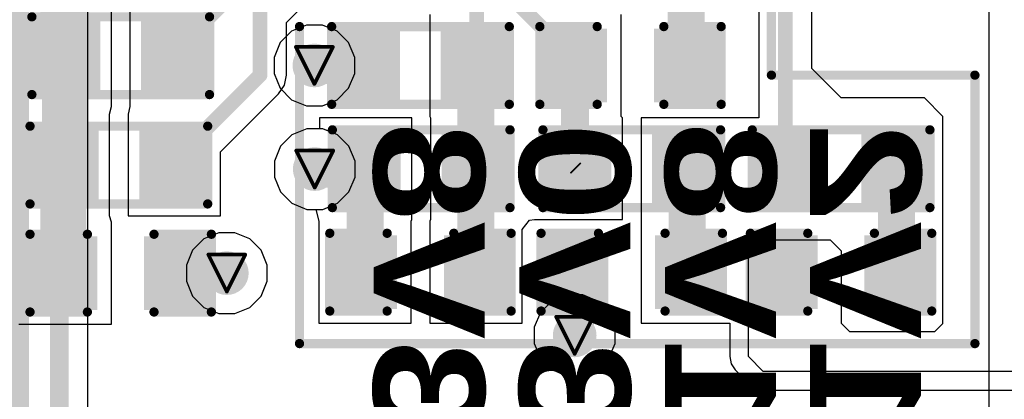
# Model space of a CAD drawing. Header units: inches. Extents: x 0 to 12.2, y 0 to 7.
# Tile 102 of 154: x 0.929 to 1.461, y 3.345 to 3.55. Entities that reach past the tile are written whole.
import ezdxf

# ---------------------------------------------------------------- set-up
doc = ezdxf.new("R2010")
doc.units = ezdxf.units.IN
doc.header["$MEASUREMENT"] = 0
for name, color, linetype in [('Bottom Layer', 5, 'Continuous'), ('Bottom Overlay', 54, 'Continuous'), ('Drill Drawing', 1, 'Continuous'), ('Layer 1', 16, 'Continuous'), ('Layer 2', 76, 'Continuous'), ('Top Layer', 1, 'Continuous'), ('Top Overlay', 2, 'Continuous'), ('Top Paste', 8, 'Continuous'), ('Top Solder', 216, 'Continuous'), ('Via Holes', 16, 'Continuous')]:
    doc.layers.add(name, color=color, linetype=linetype)
doc.styles.add('Arial Black_Bold', font='txt', dxfattribs={"height": 0.2})

# ---------------------------------------------------------------- blocks, each defined once
blk = doc.blocks.new('C___0603_4')
at = {"layer": 'Top Layer'}
for points in [[(-0.015, 0.0175), (-0.015, -0.0175), (-0.045, -0.0175), (-0.045, 0.0175)], [(0.045, 0.0175), (0.045, -0.0175), (0.015, -0.0175), (0.015, 0.0175)]]:
    blk.add_hatch(color=1, dxfattribs=at).paths.add_polyline_path(points)
at = {"layer": 'Top Paste'}
for points in [[(-0.015, 0.0175), (-0.015, -0.0175), (-0.045, -0.0175), (-0.045, 0.0175)], [(0.045, 0.0175), (0.045, -0.0175), (0.015, -0.0175), (0.015, 0.0175)]]:
    blk.add_hatch(color=8, dxfattribs=at).paths.add_polyline_path(points)
at = {"layer": 'Top Solder'}
for points in [[(-0.0126378, 0.0198622), (-0.0126378, -0.0198622), (-0.0473622, -0.0198622), (-0.0473622, 0.0198622)], [(0.0473622, 0.0198622), (0.0473622, -0.0198622), (0.0126378, -0.0198622), (0.0126378, 0.0198622)]]:
    blk.add_hatch(color=216, dxfattribs=at).paths.add_polyline_path(points)
at = {"layer": 'Top Overlay', "const_width": 0.005}
for points in [[(-0.018, 0.021), (-0.049, 0.021)], [(-0.049, 0.021), (-0.049, -0.021)], [(0.049, 0.021), (0.018, 0.021)], [(0.049, 0.021), (0.049, -0.021)], [(-0.018, -0.021), (-0.049, -0.021)], [(0.049, -0.021), (0.018, -0.021)]]:
    blk.add_lwpolyline(points, dxfattribs=at)
at = {"layer": 'Top Overlay', "const_width": 0.0025}
for points in [[(-0.05025, 0.021, 1), (-0.04775, 0.021, 1)], [(-0.05025, 0.021, 1), (-0.04775, 0.021, 1)], [(-0.01925, 0.021, 1), (-0.01675, 0.021, 1)], [(0.01675, 0.021, 1), (0.01925, 0.021, 1)], [(0.04775, 0.021, 1), (0.05025, 0.021, 1)], [(0.04775, 0.021, 1), (0.05025, 0.021, 1)], [(-0.05025, -0.021, 1), (-0.04775, -0.021, 1)], [(-0.05025, -0.021, 1), (-0.04775, -0.021, 1)], [(-0.01925, -0.021, 1), (-0.01675, -0.021, 1)], [(0.01675, -0.021, 1), (0.01925, -0.021, 1)], [(0.04775, -0.021, 1), (0.05025, -0.021, 1)], [(0.04775, -0.021, 1), (0.05025, -0.021, 1)]]:
    blk.add_lwpolyline(points, format="xyb", close=True, dxfattribs=at)
blk = doc.blocks.new('R___0603_108')
at = {"layer": 'Top Layer'}
for points in [[(-0.015, 0.0175), (-0.015, -0.0175), (-0.045, -0.0175), (-0.045, 0.0175)], [(0.045, 0.0175), (0.045, -0.0175), (0.015, -0.0175), (0.015, 0.0175)]]:
    blk.add_hatch(color=1, dxfattribs=at).paths.add_polyline_path(points)
at = {"layer": 'Top Paste'}
for points in [[(-0.015, 0.0175), (-0.015, -0.0175), (-0.045, -0.0175), (-0.045, 0.0175)], [(0.045, 0.0175), (0.045, -0.0175), (0.015, -0.0175), (0.015, 0.0175)]]:
    blk.add_hatch(color=8, dxfattribs=at).paths.add_polyline_path(points)
at = {"layer": 'Top Solder'}
for points in [[(-0.011, 0.0215), (-0.011, -0.0215), (-0.049, -0.0215), (-0.049, 0.0215)], [(0.049, 0.0215), (0.049, -0.0215), (0.011, -0.0215), (0.011, 0.0215)]]:
    blk.add_hatch(color=216, dxfattribs=at).paths.add_polyline_path(points)
at = {"layer": 'Top Overlay', "const_width": 0.005}
for points in [[(-0.048, 0.021), (0.048, 0.021)], [(-0.048, -0.021), (-0.048, 0.021)], [(0.048, -0.021), (0.048, 0.021)], [(-0.048, -0.021), (0.048, -0.021)]]:
    blk.add_lwpolyline(points, dxfattribs=at)
at = {"layer": 'Top Overlay', "const_width": 0.0025}
for points in [[(-0.04925, 0.021, 1), (-0.04675, 0.021, 1)], [(-0.04925, 0.021, 1), (-0.04675, 0.021, 1)], [(0.04675, 0.021, 1), (0.04925, 0.021, 1)], [(0.04675, 0.021, 1), (0.04925, 0.021, 1)], [(-0.04925, -0.021, 1), (-0.04675, -0.021, 1)], [(-0.04925, -0.021, 1), (-0.04675, -0.021, 1)], [(0.04675, -0.021, 1), (0.04925, -0.021, 1)], [(0.04675, -0.021, 1), (0.04925, -0.021, 1)]]:
    blk.add_lwpolyline(points, format="xyb", close=True, dxfattribs=at)
blk = doc.blocks.new('R___0603_109')
at = {"layer": 'Top Layer'}
for points in [[(-0.015, 0.0175), (-0.015, -0.0175), (-0.045, -0.0175), (-0.045, 0.0175)], [(0.045, 0.0175), (0.045, -0.0175), (0.015, -0.0175), (0.015, 0.0175)]]:
    blk.add_hatch(color=1, dxfattribs=at).paths.add_polyline_path(points)
at = {"layer": 'Top Paste'}
for points in [[(-0.015, 0.0175), (-0.015, -0.0175), (-0.045, -0.0175), (-0.045, 0.0175)], [(0.045, 0.0175), (0.045, -0.0175), (0.015, -0.0175), (0.015, 0.0175)]]:
    blk.add_hatch(color=8, dxfattribs=at).paths.add_polyline_path(points)
at = {"layer": 'Top Solder'}
for points in [[(-0.011, 0.0215), (-0.011, -0.0215), (-0.049, -0.0215), (-0.049, 0.0215)], [(0.049, 0.0215), (0.049, -0.0215), (0.011, -0.0215), (0.011, 0.0215)]]:
    blk.add_hatch(color=216, dxfattribs=at).paths.add_polyline_path(points)
at = {"layer": 'Top Overlay', "const_width": 0.005}
for points in [[(-0.048, 0.021), (0.048, 0.021)], [(-0.048, -0.021), (-0.048, 0.021)], [(0.048, -0.021), (0.048, 0.021)], [(-0.048, -0.021), (0.048, -0.021)]]:
    blk.add_lwpolyline(points, dxfattribs=at)
at = {"layer": 'Top Overlay', "const_width": 0.0025}
for points in [[(-0.04925, 0.021, 1), (-0.04675, 0.021, 1)], [(-0.04925, 0.021, 1), (-0.04675, 0.021, 1)], [(0.04675, 0.021, 1), (0.04925, 0.021, 1)], [(0.04675, 0.021, 1), (0.04925, 0.021, 1)], [(-0.04925, -0.021, 1), (-0.04675, -0.021, 1)], [(-0.04925, -0.021, 1), (-0.04675, -0.021, 1)], [(0.04675, -0.021, 1), (0.04925, -0.021, 1)], [(0.04675, -0.021, 1), (0.04925, -0.021, 1)]]:
    blk.add_lwpolyline(points, format="xyb", close=True, dxfattribs=at)
blk = doc.blocks.new('R___0603_110')
at = {"layer": 'Top Layer'}
for points in [[(-0.015, 0.0175), (-0.015, -0.0175), (-0.045, -0.0175), (-0.045, 0.0175)], [(0.045, 0.0175), (0.045, -0.0175), (0.015, -0.0175), (0.015, 0.0175)]]:
    blk.add_hatch(color=1, dxfattribs=at).paths.add_polyline_path(points)
at = {"layer": 'Top Paste'}
for points in [[(-0.015, 0.0175), (-0.015, -0.0175), (-0.045, -0.0175), (-0.045, 0.0175)], [(0.045, 0.0175), (0.045, -0.0175), (0.015, -0.0175), (0.015, 0.0175)]]:
    blk.add_hatch(color=8, dxfattribs=at).paths.add_polyline_path(points)
at = {"layer": 'Top Solder'}
for points in [[(-0.011, 0.0215), (-0.011, -0.0215), (-0.049, -0.0215), (-0.049, 0.0215)], [(0.049, 0.0215), (0.049, -0.0215), (0.011, -0.0215), (0.011, 0.0215)]]:
    blk.add_hatch(color=216, dxfattribs=at).paths.add_polyline_path(points)
at = {"layer": 'Top Overlay', "const_width": 0.005}
for points in [[(-0.048, 0.021), (-0.048, -0.021)], [(0.048, 0.021), (-0.048, 0.021)], [(0.048, 0.021), (0.048, -0.021)], [(0.048, -0.021), (-0.048, -0.021)]]:
    blk.add_lwpolyline(points, dxfattribs=at)
at = {"layer": 'Top Overlay', "const_width": 0.0025}
for points in [[(-0.04925, 0.021, 1), (-0.04675, 0.021, 1)], [(-0.04925, 0.021, 1), (-0.04675, 0.021, 1)], [(0.04675, 0.021, 1), (0.04925, 0.021, 1)], [(0.04675, 0.021, 1), (0.04925, 0.021, 1)], [(-0.04925, -0.021, 1), (-0.04675, -0.021, 1)], [(-0.04925, -0.021, 1), (-0.04675, -0.021, 1)], [(0.04675, -0.021, 1), (0.04925, -0.021, 1)], [(0.04675, -0.021, 1), (0.04925, -0.021, 1)]]:
    blk.add_lwpolyline(points, format="xyb", close=True, dxfattribs=at)
blk = doc.blocks.new('R___0603_111')
at = {"layer": 'Top Layer'}
for points in [[(-0.015, 0.0175), (-0.015, -0.0175), (-0.045, -0.0175), (-0.045, 0.0175)], [(0.045, 0.0175), (0.045, -0.0175), (0.015, -0.0175), (0.015, 0.0175)]]:
    blk.add_hatch(color=1, dxfattribs=at).paths.add_polyline_path(points)
at = {"layer": 'Top Paste'}
for points in [[(-0.015, 0.0175), (-0.015, -0.0175), (-0.045, -0.0175), (-0.045, 0.0175)], [(0.045, 0.0175), (0.045, -0.0175), (0.015, -0.0175), (0.015, 0.0175)]]:
    blk.add_hatch(color=8, dxfattribs=at).paths.add_polyline_path(points)
at = {"layer": 'Top Solder'}
for points in [[(-0.011, 0.0215), (-0.011, -0.0215), (-0.049, -0.0215), (-0.049, 0.0215)], [(0.049, 0.0215), (0.049, -0.0215), (0.011, -0.0215), (0.011, 0.0215)]]:
    blk.add_hatch(color=216, dxfattribs=at).paths.add_polyline_path(points)
at = {"layer": 'Top Overlay', "const_width": 0.005}
for points in [[(-0.048, 0.021), (0.048, 0.021)], [(-0.048, -0.021), (-0.048, 0.021)], [(0.048, -0.021), (0.048, 0.021)], [(-0.048, -0.021), (0.048, -0.021)]]:
    blk.add_lwpolyline(points, dxfattribs=at)
at = {"layer": 'Top Overlay', "const_width": 0.0025}
for points in [[(-0.04925, 0.021, 1), (-0.04675, 0.021, 1)], [(-0.04925, 0.021, 1), (-0.04675, 0.021, 1)], [(0.04675, 0.021, 1), (0.04925, 0.021, 1)], [(0.04675, 0.021, 1), (0.04925, 0.021, 1)], [(-0.04925, -0.021, 1), (-0.04675, -0.021, 1)], [(-0.04925, -0.021, 1), (-0.04675, -0.021, 1)], [(0.04675, -0.021, 1), (0.04925, -0.021, 1)], [(0.04675, -0.021, 1), (0.04925, -0.021, 1)]]:
    blk.add_lwpolyline(points, format="xyb", close=True, dxfattribs=at)
blk = doc.blocks.new('R___0603_112')
at = {"layer": 'Top Layer'}
for points in [[(-0.015, 0.0175), (-0.015, -0.0175), (-0.045, -0.0175), (-0.045, 0.0175)], [(0.045, 0.0175), (0.045, -0.0175), (0.015, -0.0175), (0.015, 0.0175)]]:
    blk.add_hatch(color=1, dxfattribs=at).paths.add_polyline_path(points)
at = {"layer": 'Top Paste'}
for points in [[(-0.015, 0.0175), (-0.015, -0.0175), (-0.045, -0.0175), (-0.045, 0.0175)], [(0.045, 0.0175), (0.045, -0.0175), (0.015, -0.0175), (0.015, 0.0175)]]:
    blk.add_hatch(color=8, dxfattribs=at).paths.add_polyline_path(points)
at = {"layer": 'Top Solder'}
for points in [[(-0.011, 0.0215), (-0.011, -0.0215), (-0.049, -0.0215), (-0.049, 0.0215)], [(0.049, 0.0215), (0.049, -0.0215), (0.011, -0.0215), (0.011, 0.0215)]]:
    blk.add_hatch(color=216, dxfattribs=at).paths.add_polyline_path(points)
at = {"layer": 'Top Overlay', "const_width": 0.005}
for points in [[(-0.048, 0.021), (0.048, 0.021)], [(-0.048, -0.021), (-0.048, 0.021)], [(0.048, -0.021), (0.048, 0.021)], [(-0.048, -0.021), (0.048, -0.021)]]:
    blk.add_lwpolyline(points, dxfattribs=at)
at = {"layer": 'Top Overlay', "const_width": 0.0025}
for points in [[(-0.04925, 0.021, 1), (-0.04675, 0.021, 1)], [(-0.04925, 0.021, 1), (-0.04675, 0.021, 1)], [(0.04675, 0.021, 1), (0.04925, 0.021, 1)], [(0.04675, 0.021, 1), (0.04925, 0.021, 1)], [(-0.04925, -0.021, 1), (-0.04675, -0.021, 1)], [(-0.04925, -0.021, 1), (-0.04675, -0.021, 1)], [(0.04675, -0.021, 1), (0.04925, -0.021, 1)], [(0.04675, -0.021, 1), (0.04925, -0.021, 1)]]:
    blk.add_lwpolyline(points, format="xyb", close=True, dxfattribs=at)
blk = doc.blocks.new('R___0603_114')
at = {"layer": 'Top Layer'}
for points in [[(-0.015, 0.0175), (-0.015, -0.0175), (-0.045, -0.0175), (-0.045, 0.0175)], [(0.045, 0.0175), (0.045, -0.0175), (0.015, -0.0175), (0.015, 0.0175)]]:
    blk.add_hatch(color=1, dxfattribs=at).paths.add_polyline_path(points)
at = {"layer": 'Top Paste'}
for points in [[(-0.015, 0.0175), (-0.015, -0.0175), (-0.045, -0.0175), (-0.045, 0.0175)], [(0.045, 0.0175), (0.045, -0.0175), (0.015, -0.0175), (0.015, 0.0175)]]:
    blk.add_hatch(color=8, dxfattribs=at).paths.add_polyline_path(points)
at = {"layer": 'Top Solder'}
for points in [[(-0.011, 0.0215), (-0.011, -0.0215), (-0.049, -0.0215), (-0.049, 0.0215)], [(0.049, 0.0215), (0.049, -0.0215), (0.011, -0.0215), (0.011, 0.0215)]]:
    blk.add_hatch(color=216, dxfattribs=at).paths.add_polyline_path(points)
at = {"layer": 'Top Overlay', "const_width": 0.005}
for points in [[(-0.048, 0.021), (0.048, 0.021)], [(-0.048, -0.021), (-0.048, 0.021)], [(0.048, -0.021), (0.048, 0.021)], [(-0.048, -0.021), (0.048, -0.021)]]:
    blk.add_lwpolyline(points, dxfattribs=at)
at = {"layer": 'Top Overlay', "const_width": 0.0025}
for points in [[(-0.04925, 0.021, 1), (-0.04675, 0.021, 1)], [(-0.04925, 0.021, 1), (-0.04675, 0.021, 1)], [(0.04675, 0.021, 1), (0.04925, 0.021, 1)], [(0.04675, 0.021, 1), (0.04925, 0.021, 1)], [(-0.04925, -0.021, 1), (-0.04675, -0.021, 1)], [(-0.04925, -0.021, 1), (-0.04675, -0.021, 1)], [(0.04675, -0.021, 1), (0.04925, -0.021, 1)], [(0.04675, -0.021, 1), (0.04925, -0.021, 1)]]:
    blk.add_lwpolyline(points, format="xyb", close=True, dxfattribs=at)
blk = doc.blocks.new('C___0603_286')
at = {"layer": 'Top Layer'}
for points in [[(-0.015, 0.0175), (-0.015, -0.0175), (-0.045, -0.0175), (-0.045, 0.0175)], [(0.045, 0.0175), (0.045, -0.0175), (0.015, -0.0175), (0.015, 0.0175)]]:
    blk.add_hatch(color=1, dxfattribs=at).paths.add_polyline_path(points)
at = {"layer": 'Top Paste'}
for points in [[(-0.015, 0.0175), (-0.015, -0.0175), (-0.045, -0.0175), (-0.045, 0.0175)], [(0.045, 0.0175), (0.045, -0.0175), (0.015, -0.0175), (0.015, 0.0175)]]:
    blk.add_hatch(color=8, dxfattribs=at).paths.add_polyline_path(points)
at = {"layer": 'Top Solder'}
for points in [[(-0.0126378, 0.0198622), (-0.0126378, -0.0198622), (-0.0473622, -0.0198622), (-0.0473622, 0.0198622)], [(0.0473622, 0.0198622), (0.0473622, -0.0198622), (0.0126378, -0.0198622), (0.0126378, 0.0198622)]]:
    blk.add_hatch(color=216, dxfattribs=at).paths.add_polyline_path(points)
at = {"layer": 'Top Overlay', "const_width": 0.005}
for points in [[(-0.018, 0.021), (-0.049, 0.021)], [(-0.049, 0.021), (-0.049, -0.021)], [(0.049, 0.021), (0.018, 0.021)], [(0.049, 0.021), (0.049, -0.021)], [(-0.018, -0.021), (-0.049, -0.021)], [(0.049, -0.021), (0.018, -0.021)]]:
    blk.add_lwpolyline(points, dxfattribs=at)
at = {"layer": 'Top Overlay', "const_width": 0.0025}
for points in [[(-0.05025, 0.021, 1), (-0.04775, 0.021, 1)], [(-0.05025, 0.021, 1), (-0.04775, 0.021, 1)], [(-0.01925, 0.021, 1), (-0.01675, 0.021, 1)], [(0.01675, 0.021, 1), (0.01925, 0.021, 1)], [(0.04775, 0.021, 1), (0.05025, 0.021, 1)], [(0.04775, 0.021, 1), (0.05025, 0.021, 1)], [(-0.05025, -0.021, 1), (-0.04775, -0.021, 1)], [(-0.05025, -0.021, 1), (-0.04775, -0.021, 1)], [(-0.01925, -0.021, 1), (-0.01675, -0.021, 1)], [(0.01675, -0.021, 1), (0.01925, -0.021, 1)], [(0.04775, -0.021, 1), (0.05025, -0.021, 1)], [(0.04775, -0.021, 1), (0.05025, -0.021, 1)]]:
    blk.add_lwpolyline(points, format="xyb", close=True, dxfattribs=at)
blk = doc.blocks.new('C___0603_287')
at = {"layer": 'Top Layer'}
for points in [[(-0.015, 0.0175), (-0.015, -0.0175), (-0.045, -0.0175), (-0.045, 0.0175)], [(0.045, 0.0175), (0.045, -0.0175), (0.015, -0.0175), (0.015, 0.0175)]]:
    blk.add_hatch(color=1, dxfattribs=at).paths.add_polyline_path(points)
at = {"layer": 'Top Paste'}
for points in [[(-0.015, 0.0175), (-0.015, -0.0175), (-0.045, -0.0175), (-0.045, 0.0175)], [(0.045, 0.0175), (0.045, -0.0175), (0.015, -0.0175), (0.015, 0.0175)]]:
    blk.add_hatch(color=8, dxfattribs=at).paths.add_polyline_path(points)
at = {"layer": 'Top Solder'}
for points in [[(-0.0126378, 0.0198622), (-0.0126378, -0.0198622), (-0.0473622, -0.0198622), (-0.0473622, 0.0198622)], [(0.0473622, 0.0198622), (0.0473622, -0.0198622), (0.0126378, -0.0198622), (0.0126378, 0.0198622)]]:
    blk.add_hatch(color=216, dxfattribs=at).paths.add_polyline_path(points)
at = {"layer": 'Top Overlay', "const_width": 0.005}
for points in [[(-0.049, 0.021), (-0.018, 0.021)], [(-0.049, -0.021), (-0.049, 0.021)], [(0.018, 0.021), (0.049, 0.021)], [(0.049, -0.021), (0.049, 0.021)], [(-0.049, -0.021), (-0.018, -0.021)], [(0.018, -0.021), (0.049, -0.021)]]:
    blk.add_lwpolyline(points, dxfattribs=at)
at = {"layer": 'Top Overlay', "const_width": 0.0025}
for points in [[(-0.05025, 0.021, 1), (-0.04775, 0.021, 1)], [(-0.05025, 0.021, 1), (-0.04775, 0.021, 1)], [(-0.01925, 0.021, 1), (-0.01675, 0.021, 1)], [(0.01675, 0.021, 1), (0.01925, 0.021, 1)], [(0.04775, 0.021, 1), (0.05025, 0.021, 1)], [(0.04775, 0.021, 1), (0.05025, 0.021, 1)], [(-0.05025, -0.021, 1), (-0.04775, -0.021, 1)], [(-0.05025, -0.021, 1), (-0.04775, -0.021, 1)], [(-0.01925, -0.021, 1), (-0.01675, -0.021, 1)], [(0.01675, -0.021, 1), (0.01925, -0.021, 1)], [(0.04775, -0.021, 1), (0.05025, -0.021, 1)], [(0.04775, -0.021, 1), (0.05025, -0.021, 1)]]:
    blk.add_lwpolyline(points, format="xyb", close=True, dxfattribs=at)
blk = doc.blocks.new('C___0603_290')
at = {"layer": 'Top Layer'}
for points in [[(-0.015, 0.0175), (-0.015, -0.0175), (-0.045, -0.0175), (-0.045, 0.0175)], [(0.045, 0.0175), (0.045, -0.0175), (0.015, -0.0175), (0.015, 0.0175)]]:
    blk.add_hatch(color=1, dxfattribs=at).paths.add_polyline_path(points)
at = {"layer": 'Top Paste'}
for points in [[(-0.015, 0.0175), (-0.015, -0.0175), (-0.045, -0.0175), (-0.045, 0.0175)], [(0.045, 0.0175), (0.045, -0.0175), (0.015, -0.0175), (0.015, 0.0175)]]:
    blk.add_hatch(color=8, dxfattribs=at).paths.add_polyline_path(points)
at = {"layer": 'Top Solder'}
for points in [[(-0.0126378, 0.0198622), (-0.0126378, -0.0198622), (-0.0473622, -0.0198622), (-0.0473622, 0.0198622)], [(0.0473622, 0.0198622), (0.0473622, -0.0198622), (0.0126378, -0.0198622), (0.0126378, 0.0198622)]]:
    blk.add_hatch(color=216, dxfattribs=at).paths.add_polyline_path(points)
at = {"layer": 'Top Overlay', "const_width": 0.005}
for points in [[(-0.049, -0.021), (-0.049, 0.021)], [(-0.049, 0.021), (-0.018, 0.021)], [(0.018, 0.021), (0.049, 0.021)], [(0.049, -0.021), (0.049, 0.021)], [(-0.049, -0.021), (-0.018, -0.021)], [(0.018, -0.021), (0.049, -0.021)]]:
    blk.add_lwpolyline(points, dxfattribs=at)
at = {"layer": 'Top Overlay', "const_width": 0.0025}
for points in [[(-0.05025, 0.021, 1), (-0.04775, 0.021, 1)], [(-0.05025, 0.021, 1), (-0.04775, 0.021, 1)], [(-0.01925, 0.021, 1), (-0.01675, 0.021, 1)], [(0.01675, 0.021, 1), (0.01925, 0.021, 1)], [(0.04775, 0.021, 1), (0.05025, 0.021, 1)], [(0.04775, 0.021, 1), (0.05025, 0.021, 1)], [(-0.05025, -0.021, 1), (-0.04775, -0.021, 1)], [(-0.05025, -0.021, 1), (-0.04775, -0.021, 1)], [(-0.01925, -0.021, 1), (-0.01675, -0.021, 1)], [(0.01675, -0.021, 1), (0.01925, -0.021, 1)], [(0.04775, -0.021, 1), (0.05025, -0.021, 1)], [(0.04775, -0.021, 1), (0.05025, -0.021, 1)]]:
    blk.add_lwpolyline(points, format="xyb", close=True, dxfattribs=at)
blk = doc.blocks.new('C___0603_291')
at = {"layer": 'Top Layer'}
for points in [[(-0.015, 0.0175), (-0.015, -0.0175), (-0.045, -0.0175), (-0.045, 0.0175)], [(0.045, 0.0175), (0.045, -0.0175), (0.015, -0.0175), (0.015, 0.0175)]]:
    blk.add_hatch(color=1, dxfattribs=at).paths.add_polyline_path(points)
at = {"layer": 'Top Paste'}
for points in [[(-0.015, 0.0175), (-0.015, -0.0175), (-0.045, -0.0175), (-0.045, 0.0175)], [(0.045, 0.0175), (0.045, -0.0175), (0.015, -0.0175), (0.015, 0.0175)]]:
    blk.add_hatch(color=8, dxfattribs=at).paths.add_polyline_path(points)
at = {"layer": 'Top Solder'}
for points in [[(-0.0126378, 0.0198622), (-0.0126378, -0.0198622), (-0.0473622, -0.0198622), (-0.0473622, 0.0198622)], [(0.0473622, 0.0198622), (0.0473622, -0.0198622), (0.0126378, -0.0198622), (0.0126378, 0.0198622)]]:
    blk.add_hatch(color=216, dxfattribs=at).paths.add_polyline_path(points)
at = {"layer": 'Top Overlay', "const_width": 0.005}
for points in [[(-0.018, 0.0210001), (-0.049, 0.0210001)], [(-0.049, 0.0210001), (-0.049, -0.0209998)], [(0.049, 0.0210001), (0.018, 0.0210001)], [(0.049, 0.0210001), (0.049, -0.0209998)], [(-0.018, -0.0209998), (-0.049, -0.0209998)], [(0.049, -0.0209998), (0.018, -0.0209998)]]:
    blk.add_lwpolyline(points, dxfattribs=at)
at = {"layer": 'Top Overlay', "const_width": 0.0025}
for points in [[(-0.05025, 0.0210001, 1), (-0.04775, 0.0210001, 1)], [(-0.05025, 0.0210001, 1), (-0.04775, 0.0210001, 1)], [(-0.01925, 0.0210001, 1), (-0.01675, 0.0210001, 1)], [(0.01675, 0.0210001, 1), (0.01925, 0.0210001, 1)], [(0.04775, 0.0210001, 1), (0.05025, 0.0210001, 1)], [(0.04775, 0.0210001, 1), (0.05025, 0.0210001, 1)], [(-0.05025, -0.0209998, 1), (-0.04775, -0.0209998, 1)], [(-0.05025, -0.0209998, 1), (-0.04775, -0.0209998, 1)], [(-0.01925, -0.0209998, 1), (-0.01675, -0.0209998, 1)], [(0.01675, -0.0209998, 1), (0.01925, -0.0209998, 1)], [(0.04775, -0.0209998, 1), (0.05025, -0.0209998, 1)], [(0.04775, -0.0209998, 1), (0.05025, -0.0209998, 1)]]:
    blk.add_lwpolyline(points, format="xyb", close=True, dxfattribs=at)

msp = doc.modelspace()

# ---------------------------------------------------------------- hatches: boundary and pattern name
at = {"layer": 'Bottom Layer'}
h = msp.add_hatch(color=5, dxfattribs=at)
edge = h.paths.add_edge_path()
edge.add_arc((1.0880208, 3.5252301), 0.011811, 0, 360)
h = msp.add_hatch(color=5, dxfattribs=at)
edge = h.paths.add_edge_path()
edge.add_arc((1.0882074, 3.4692498), 0.011811, 0, 360)
h = msp.add_hatch(color=5, dxfattribs=at)
edge = h.paths.add_edge_path()
edge.add_arc((1.0407069, 3.4130551), 0.011811, 0, 360)
h = msp.add_hatch(color=5, dxfattribs=at)
edge = h.paths.add_edge_path()
edge.add_arc((1.2286827, 3.3794416), 0.011811, 0, 360)
at = {"layer": 'Layer 1'}
h = msp.add_hatch(color=16, dxfattribs=at)
edge = h.paths.add_edge_path()
edge.add_arc((1.0880208, 3.5252301), 0.011811, 0, 360)
h = msp.add_hatch(color=16, dxfattribs=at)
edge = h.paths.add_edge_path()
edge.add_arc((1.0882074, 3.4692498), 0.011811, 0, 360)
h = msp.add_hatch(color=16, dxfattribs=at)
edge = h.paths.add_edge_path()
edge.add_arc((1.0407069, 3.4130551), 0.011811, 0, 360)
h = msp.add_hatch(color=16, dxfattribs=at)
edge = h.paths.add_edge_path()
edge.add_arc((1.2286827, 3.3794416), 0.011811, 0, 360)
at = {"layer": 'Layer 2'}
h = msp.add_hatch(color=76, dxfattribs=at)
edge = h.paths.add_edge_path()
edge.add_arc((1.0880208, 3.5252301), 0.011811, 0, 360)
h = msp.add_hatch(color=76, dxfattribs=at)
edge = h.paths.add_edge_path()
edge.add_arc((1.0882074, 3.4692498), 0.011811, 0, 360)
h = msp.add_hatch(color=76, dxfattribs=at)
edge = h.paths.add_edge_path()
edge.add_arc((1.0407069, 3.4130551), 0.011811, 0, 360)
h = msp.add_hatch(color=76, dxfattribs=at)
edge = h.paths.add_edge_path()
edge.add_arc((1.2286827, 3.3794416), 0.011811, 0, 360)
at = {"layer": 'Top Layer'}
h = msp.add_hatch(color=1, dxfattribs=at)
edge = h.paths.add_edge_path()
edge.add_arc((1.0880208, 3.5252301), 0.011811, 0, 360)
h = msp.add_hatch(color=1, dxfattribs=at)
edge = h.paths.add_edge_path()
edge.add_arc((1.0882074, 3.4692498), 0.011811, 0, 360)
h = msp.add_hatch(color=1, dxfattribs=at)
edge = h.paths.add_edge_path()
edge.add_arc((1.0407069, 3.4130551), 0.011811, 0, 360)
h = msp.add_hatch(color=1, dxfattribs=at)
edge = h.paths.add_edge_path()
edge.add_arc((1.2286827, 3.3794416), 0.011811, 0, 360)
at = {"layer": 'Via Holes'}
h = msp.add_hatch(color=7, dxfattribs=at)
edge = h.paths.add_edge_path()
edge.add_arc((1.0880208, 3.5252301), 0.0059055, 0, 360)
h = msp.add_hatch(color=7, dxfattribs=at)
edge = h.paths.add_edge_path()
edge.add_arc((1.0882074, 3.4692498), 0.0059055, 0, 360)
h = msp.add_hatch(color=7, dxfattribs=at)
edge = h.paths.add_edge_path()
edge.add_arc((1.0407069, 3.4130551), 0.0059055, 0, 360)
h = msp.add_hatch(color=7, dxfattribs=at)
edge = h.paths.add_edge_path()
edge.add_arc((1.2286827, 3.3794416), 0.0059055, 0, 360)

# ---------------------------------------------------------------- linework, layer by layer
at = {"layer": 'Bottom Layer'}
for p, q in [((0.9655442, 3.0177501), (0.9655442, 4.2445637)), ((1.4525039, 3.7697054), (1.4525039, 3.1515586)), ((1.0838689, 3.4910608), (1.0758525, 3.4877403)), ((1.0925459, 3.4910608), (1.0838689, 3.4910608)), ((1.1005623, 3.4877403), (1.0925459, 3.4910608)), ((1.0758525, 3.4877403), (1.0697169, 3.4816047)), ((1.1066979, 3.4816047), (1.1005623, 3.4877403)), ((1.0697169, 3.4816047), (1.0663964, 3.4735883)), ((1.1100184, 3.4735883), (1.1066979, 3.4816047)), ((1.0663964, 3.4735883), (1.0663964, 3.4649113)), ((1.1100184, 3.4649113), (1.1100184, 3.4735883)), ((1.0663964, 3.4649113), (1.0697169, 3.4568949)), ((1.1066979, 3.4568949), (1.1100184, 3.4649113)), ((1.0697169, 3.4568949), (1.0758525, 3.4507593)), ((1.1005623, 3.4507593), (1.1066979, 3.4568949)), ((1.0758525, 3.4507593), (1.0838689, 3.4474388)), ((1.0925459, 3.4474388), (1.1005623, 3.4507593)), ((1.0838689, 3.4474388), (1.0925459, 3.4474388))]:
    msp.add_line(p, q, dxfattribs=at)
at = {"layer": 'Bottom Layer', "const_width": 0.01}
for points in [[(0.9288023, 2.3906997), (0.9288023, 4.257242)], [(0.9502503, 3.0177496), (0.9502503, 4.2445641)]]:
    msp.add_lwpolyline(points, dxfattribs=at)
at = {"layer": 'Drill Drawing', "const_width": 0.002}
for points in [[(1.0780208, 3.5352301), (1.0980208, 3.5352301)], [(1.0780208, 3.5352301), (1.0880208, 3.5152301)], [(1.0880208, 3.5152301), (1.0980208, 3.5352301)], [(1.0782074, 3.4792498), (1.0982074, 3.4792498)], [(1.0782074, 3.4792498), (1.0882074, 3.4592498)], [(1.0882074, 3.4592498), (1.0982074, 3.4792498)], [(1.0307069, 3.4230551), (1.0507069, 3.4230551)], [(1.0307069, 3.4230551), (1.0407069, 3.4030551)], [(1.0407069, 3.4030551), (1.0507069, 3.4230551)], [(1.2186827, 3.3894416), (1.2386827, 3.3894416)], [(1.2186827, 3.3894416), (1.2286827, 3.3694416)], [(1.2286827, 3.3694416), (1.2386827, 3.3894416)]]:
    msp.add_lwpolyline(points, dxfattribs=at)
at = {"layer": 'Drill Drawing', "const_width": 0.001}
for points in [[(1.0775208, 3.5352301, 1), (1.0785208, 3.5352301, 1)], [(1.0775208, 3.5352301, 1), (1.0785208, 3.5352301, 1)], [(1.0975208, 3.5352301, 1), (1.0985208, 3.5352301, 1)], [(1.0975208, 3.5352301, 1), (1.0985208, 3.5352301, 1)], [(1.0875208, 3.5152301, 1), (1.0885208, 3.5152301, 1)], [(1.0875208, 3.5152301, 1), (1.0885208, 3.5152301, 1)], [(1.0777074, 3.4792498, 1), (1.0787074, 3.4792498, 1)], [(1.0777074, 3.4792498, 1), (1.0787074, 3.4792498, 1)], [(1.0977074, 3.4792498, 1), (1.0987074, 3.4792498, 1)], [(1.0977074, 3.4792498, 1), (1.0987074, 3.4792498, 1)], [(1.0877074, 3.4592498, 1), (1.0887074, 3.4592498, 1)], [(1.0877074, 3.4592498, 1), (1.0887074, 3.4592498, 1)], [(1.0302069, 3.4230551, 1), (1.0312069, 3.4230551, 1)], [(1.0302069, 3.4230551, 1), (1.0312069, 3.4230551, 1)], [(1.0502069, 3.4230551, 1), (1.0512069, 3.4230551, 1)], [(1.0502069, 3.4230551, 1), (1.0512069, 3.4230551, 1)], [(1.0402069, 3.4030551, 1), (1.0412069, 3.4030551, 1)], [(1.0402069, 3.4030551, 1), (1.0412069, 3.4030551, 1)], [(1.2181827, 3.3894416, 1), (1.2191827, 3.3894416, 1)], [(1.2181827, 3.3894416, 1), (1.2191827, 3.3894416, 1)], [(1.2381827, 3.3894416, 1), (1.2391827, 3.3894416, 1)], [(1.2381827, 3.3894416, 1), (1.2391827, 3.3894416, 1)], [(1.2281827, 3.3694416, 1), (1.2291827, 3.3694416, 1)], [(1.2281827, 3.3694416, 1), (1.2291827, 3.3694416, 1)]]:
    msp.add_lwpolyline(points, format="xyb", close=True, dxfattribs=at)
at = {"layer": 'Layer 1'}
for p, q in [((1.0838689, 3.4910608), (1.0758525, 3.4877403)), ((1.0925459, 3.4910608), (1.0838689, 3.4910608)), ((1.1005623, 3.4877403), (1.0925459, 3.4910608)), ((1.0758525, 3.4877403), (1.0697169, 3.4816047)), ((1.1066979, 3.4816047), (1.1005623, 3.4877403)), ((1.0697169, 3.4816047), (1.0663964, 3.4735883)), ((1.1100184, 3.4735883), (1.1066979, 3.4816047)), ((1.0663964, 3.4735883), (1.0663964, 3.4649113)), ((1.1100184, 3.4649113), (1.1100184, 3.4735883)), ((1.0663964, 3.4649113), (1.0697169, 3.4568949)), ((1.1066979, 3.4568949), (1.1100184, 3.4649113)), ((1.0697169, 3.4568949), (1.0758525, 3.4507593)), ((1.1005623, 3.4507593), (1.1066979, 3.4568949)), ((1.0758525, 3.4507593), (1.0838689, 3.4474388)), ((1.0925459, 3.4474388), (1.1005623, 3.4507593)), ((1.0838689, 3.4474388), (1.0925459, 3.4474388))]:
    msp.add_line(p, q, dxfattribs=at)
at = {"layer": 'Layer 2'}
for p, q in [((1.0756659, 3.5437206), (1.0695303, 3.537585)), ((1.0836823, 3.5470411), (1.0756659, 3.5437206)), ((1.0923593, 3.5470411), (1.0836823, 3.5470411)), ((1.1003757, 3.5437206), (1.0923593, 3.5470411)), ((1.1065113, 3.537585), (1.1003757, 3.5437206)), ((1.0695303, 3.537585), (1.0662098, 3.5295686)), ((1.1098318, 3.5295686), (1.1065113, 3.537585)), ((1.0662098, 3.5295686), (1.0662098, 3.5208916)), ((1.1098318, 3.5208916), (1.1098318, 3.5295686)), ((1.0662098, 3.5208916), (1.0695303, 3.5128752)), ((1.1065113, 3.5128752), (1.1098318, 3.5208916)), ((1.0695303, 3.5128752), (1.0756659, 3.5067396)), ((1.1003757, 3.5067396), (1.1065113, 3.5128752)), ((1.0756659, 3.5067396), (1.0836823, 3.5034191)), ((1.0923593, 3.5034191), (1.1003757, 3.5067396)), ((1.0836823, 3.5034191), (1.0923593, 3.5034191)), ((1.0363684, 3.4348661), (1.028352, 3.4315456)), ((1.0450454, 3.4348661), (1.0363684, 3.4348661)), ((1.0530618, 3.4315456), (1.0450454, 3.4348661)), ((1.028352, 3.4315456), (1.0222164, 3.42541)), ((1.0591974, 3.42541), (1.0530618, 3.4315456)), ((1.0222164, 3.42541), (1.0188959, 3.4173936)), ((1.0625179, 3.4173936), (1.0591974, 3.42541)), ((1.0188959, 3.4173936), (1.0188959, 3.4087166)), ((1.0625179, 3.4087166), (1.0625179, 3.4173936)), ((1.0188959, 3.4087166), (1.0222164, 3.4007002)), ((1.0591974, 3.4007002), (1.0625179, 3.4087166)), ((1.0222164, 3.4007002), (1.028352, 3.3945646)), ((1.0530618, 3.3945646), (1.0591974, 3.4007002)), ((1.2243442, 3.4012526), (1.2163278, 3.3979321)), ((1.2330212, 3.4012526), (1.2243442, 3.4012526)), ((1.2410376, 3.3979321), (1.2330212, 3.4012526)), ((1.028352, 3.3945646), (1.0363684, 3.3912441)), ((1.0450454, 3.3912441), (1.0530618, 3.3945646)), ((1.2163278, 3.3979321), (1.2101922, 3.3917965)), ((1.2471732, 3.3917965), (1.2410376, 3.3979321)), ((1.0363684, 3.3912441), (1.0450454, 3.3912441)), ((1.2101922, 3.3917965), (1.2068717, 3.3837801)), ((1.2504937, 3.3837801), (1.2471732, 3.3917965)), ((1.2068717, 3.3837801), (1.2068717, 3.3751031)), ((1.2504937, 3.3751031), (1.2504937, 3.3837801)), ((1.2068717, 3.3751031), (1.2101922, 3.3670867)), ((1.2471732, 3.3670867), (1.2504937, 3.3751031)), ((1.2101922, 3.3670867), (1.2163278, 3.3609511)), ((1.2410376, 3.3609511), (1.2471732, 3.3670867)), ((1.2163278, 3.3609511), (1.2243442, 3.3576306)), ((1.2243442, 3.3576306), (1.2330212, 3.3576306)), ((1.2330212, 3.3576306), (1.2410376, 3.3609511))]:
    msp.add_line(p, q, dxfattribs=at)
at = {"layer": 'Top Layer'}
for p, q in [((1.3567984, 3.523568), (1.3567984, 3.7123144)), ((1.3282439, 3.6998029), (1.3282439, 3.4969428)), ((1.0729014, 3.5484702), (1.1210268, 3.5965957)), ((0.9783765, 3.5055285), (0.9783765, 3.5579976)), ((0.9883765, 3.5550529), (0.9883765, 3.502998)), ((1.1503512, 3.5527301), (1.1503512, 3.4977302)), ((1.2538506, 3.5495), (1.2538507, 3.5527299)), ((1.2538506, 3.4977302), (1.2538506, 3.5495)), ((1.0729014, 3.519987), (1.0729014, 3.5484702)), ((1.3726363, 3.5077301), (1.3567984, 3.523568)), ((1.0718148, 3.5145239), (1.0729015, 3.5199865)), ((1.0729015, 3.5199865), (1.0729014, 3.519987)), ((1.0687206, 3.509893), (1.0718148, 3.5145239)), ((1.0373765, 3.4785489), (1.0687203, 3.5098928)), ((1.0687203, 3.5098928), (1.0687206, 3.509893)), ((1.4176363, 3.5077301), (1.3726363, 3.5077301)), ((1.4276363, 3.4977301), (1.4176363, 3.5077301)), ((0.9773767, 3.4989425), (0.9783768, 3.5029979)), ((0.9783766, 3.502998), (0.9783765, 3.5055285)), ((0.9783768, 3.5029979), (0.9783766, 3.502998)), ((0.9883763, 3.502998), (0.9873762, 3.4989426)), ((0.9883765, 3.502998), (0.9883763, 3.502998)), ((0.9773765, 3.4989424), (0.9773767, 3.4989425)), ((0.9773765, 3.443943), (0.9773765, 3.4989424)), ((0.9873762, 3.4989426), (0.9873764, 3.4989425)), ((0.9873764, 3.4989425), (0.9873765, 3.496412)), ((0.9873765, 3.496412), (0.9873765, 3.4439427)), ((1.1407308, 3.4969428), (1.0907308, 3.4969428)), ((1.0907308, 3.4969428), (1.0907308, 3.4910608)), ((1.1407308, 3.4419429), (1.1407308, 3.4969428)), ((1.1503512, 3.4977302), (1.1503511, 3.4977302)), ((1.1503511, 3.4977302), (1.1507308, 3.4969427)), ((1.1507308, 3.4969427), (1.1507308, 3.4419429)), ((1.2545262, 3.4969428), (1.2538506, 3.4977302)), ((1.2545261, 3.4419428), (1.2545261, 3.4969428)), ((1.2545261, 3.4969428), (1.2545262, 3.4969428)), ((1.3145259, 3.4969428), (1.2645261, 3.4969428)), ((1.2645261, 3.4969428), (1.2645261, 3.441943)), ((1.3176365, 3.496943), (1.3145259, 3.496943)), ((1.3145259, 3.496943), (1.3145259, 3.4969428)), ((1.3176365, 3.4969428), (1.3176365, 3.496943)), ((1.3282439, 3.4969428), (1.3176365, 3.4969428)), ((1.4276363, 3.4969428), (1.4276363, 3.4977301)), ((1.4276363, 3.4419428), (1.4276363, 3.4969428)), ((1.4276363, 3.4969428), (1.4276363, 3.4969428)), ((1.0838689, 3.4910608), (1.0758525, 3.4877403)), ((1.0907308, 3.4910608), (1.0838689, 3.4910608)), ((1.0758525, 3.4877403), (1.0697169, 3.4816047)), ((1.0697169, 3.4816047), (1.0663964, 3.4735883)), ((1.0373765, 3.4439427), (1.0373765, 3.4785489)), ((1.0663964, 3.4735883), (1.0663964, 3.4649113)), ((1.0663964, 3.4649113), (1.0697169, 3.4568949)), ((1.0697169, 3.4568949), (1.0758525, 3.4507593)), ((1.0758525, 3.4507593), (1.0838689, 3.4474388)), ((0.9773767, 3.4439429), (0.9773765, 3.443943)), ((0.9783768, 3.440555), (0.9773767, 3.4439429)), ((0.9873765, 3.4439427), (1.0373765, 3.4439427)), ((1.0838689, 3.4474388), (1.088805, 3.4474388)), ((1.088805, 3.4474388), (1.0903447, 3.4410767)), ((0.9783765, 3.4373568), (0.9783767, 3.440555)), ((0.9783765, 3.3855551), (0.9783765, 3.4373568)), ((0.9783767, 3.440555), (0.9783768, 3.440555)), ((1.0903447, 3.4410767), (1.0903446, 3.4410765)), ((1.0903446, 3.4410765), (1.0903447, 3.4410765)), ((1.0903447, 3.4410765), (1.0903448, 3.4410764)), ((1.0903448, 3.4410764), (1.0903448, 3.3860766)), ((1.1403448, 3.4410765), (1.1407309, 3.4419429)), ((1.1403448, 3.3860766), (1.1403448, 3.4410765)), ((1.1407309, 3.4419429), (1.1407308, 3.4419429)), ((1.1507308, 3.4419429), (1.1503447, 3.4410765)), ((1.1503447, 3.4410765), (1.1503448, 3.4410765)), ((1.1503448, 3.4410765), (1.1503448, 3.3860766)), ((1.2003448, 3.4366747), (1.2042421, 3.4415849)), ((1.2042421, 3.4415849), (1.2069861, 3.4419428)), ((1.2069861, 3.4419428), (1.2545261, 3.4419428)), ((1.2645261, 3.441943), (1.2645259, 3.441943)), ((1.2645259, 3.441943), (1.2645259, 3.4410764)), ((1.2645259, 3.4410764), (1.2645261, 3.4410764)), ((1.2645261, 3.4410764), (1.2645261, 3.3860766)), ((1.4276362, 3.4410766), (1.4276363, 3.4419428)), ((1.4276363, 3.4410766), (1.4276362, 3.4410766)), ((1.4276363, 3.4419428), (1.4276363, 3.4419428)), ((1.4276363, 3.3860766), (1.4276363, 3.4410766)), ((1.2003448, 3.3860766), (1.2003448, 3.4366747)), ((1.3226329, 3.4260731), (1.3276363, 3.4310766)), ((1.3276363, 3.4310766), (1.3666656, 3.4310766)), ((1.3666656, 3.4310766), (1.3726363, 3.4251059)), ((1.3226339, 3.367952), (1.3226329, 3.4260731)), ((1.3726363, 3.4251059), (1.3726363, 3.3860761)), ((0.9283765, 3.3855551), (0.9783765, 3.3855551)), ((1.0903448, 3.3860766), (1.1403448, 3.3860766)), ((1.1503448, 3.3860766), (1.2003448, 3.3860766)), ((1.2645261, 3.3860766), (1.3124377, 3.3860766)), ((1.3124377, 3.3860766), (1.312438, 3.3679518)), ((1.3726363, 3.3860761), (1.3772196, 3.3814927)), ((1.4233365, 3.3814926), (1.4276362, 3.3857924)), ((1.4276362, 3.3857924), (1.4276362, 3.3860766)), ((1.4276362, 3.3860766), (1.4276363, 3.3860766)), ((1.3772196, 3.3814927), (1.4233365, 3.3814926)), ((1.312438, 3.3679518), (1.3132142, 3.36405)), ((1.3305862, 3.36), (1.3226339, 3.367952)), ((1.3132142, 3.36405), (1.3154244, 3.3607423)), ((1.3154244, 3.3607423), (1.3233767, 3.3527903)), ((1.536753, 3.36), (1.3305862, 3.36)), ((1.3233767, 3.3527903), (1.3266846, 3.3505801)), ((1.3266846, 3.3505801), (1.3305862, 3.3498041)), ((1.3305862, 3.3498041), (1.536753, 3.3498041))]:
    msp.add_line(p, q, dxfattribs=at)
for points, const_width in [([(1.1757308, 3.5132301), (1.1757308, 3.7284639)], 0.008), ([(1.3425182, 3.4694428), (1.3425182, 3.7057155)], 0.008), ([(1.0243765, 3.5444639), (1.1062977, 3.6263851)], 0.008), ([(0.9523765, 3.5314978), (0.9523765, 3.5885529)], 0.025), ([(1.2888506, 3.5252301), (1.2888506, 3.584)], 0.02), ([(1.1941236, 3.5624571), (1.2288506, 3.5277301)], 0.008), ([(1.0586271, 3.5199865), (1.0586271, 3.5543829)], 0.008), ([(1.0133765, 3.5304978), (1.0243765, 3.5414978)], 0.008), ([(1.0243765, 3.5414978), (1.0243765, 3.5444639)], 0.008), ([(0.9533765, 3.4714427), (0.9533765, 3.5304978)], 0.025), ([(1.0880208, 3.5252301), (1.1153512, 3.5252301)], 0.02), ([(1.1753512, 3.413583), (1.1753512, 3.5252301)], 0.02), ([(1.2288506, 3.4701183), (1.2288506, 3.5252301)], 0.015), ([(1.2288506, 3.5252301), (1.2288506, 3.5277301)], 0.008), ([(1.0235833, 3.4849427), (1.0586271, 3.5199865)], 0.008), ([(1.0123765, 3.4739427), (1.0233765, 3.4849427)], 0.008), ([(1.0233765, 3.4849427), (1.0235833, 3.4849427)], 0.008), ([(0.9523765, 3.4140551), (0.9523765, 3.4714427)], 0.025), ([(1.0123765, 3.4714427), (1.0123765, 3.4739427)], 0.008), ([(1.0882074, 3.4692498), (1.1155378, 3.4692498)], 0.02), ([(1.1155378, 3.4692498), (1.1157308, 3.4694428)], 0.02), ([(1.1155378, 3.4137696), (1.1155378, 3.4692498)], 0.02), ([(1.2895261, 3.4135766), (1.2895261, 3.4694428)], 0.02), ([(1.4026363, 3.4135766), (1.4026363, 3.4694428)], 0.02), ([(1.2288506, 3.4701183), (1.2295261, 3.4694428)], 0.008), ([(0.8342968, 3.4130551), (0.9533765, 3.4130551)], 0.02), ([(1.0133765, 3.4130551), (1.0407069, 3.4130551)], 0.02), ([(1.1153448, 3.4135766), (1.1155378, 3.4137696)], 0.02), ([(1.2291044, 3.3798633), (1.2291044, 3.4135766)], 0.02), ([(1.1753448, 3.4135766), (1.1753512, 3.413583)], 0.008)]:
    msp.add_lwpolyline(points, dxfattribs=dict(at, const_width=const_width))
for points, const_width in [([(0.9461265, 3.5314978, 1), (0.9586265, 3.5314978, 1)], 0.0125), ([(1.0223765, 3.5444639, 1), (1.0263765, 3.5444639, 1)], 0.004), ([(1.0223765, 3.5444639, 1), (1.0263765, 3.5444639, 1)], 0.004), ([(1.0223765, 3.5414978, 1), (1.0263765, 3.5414978, 1)], 0.004), ([(1.0223765, 3.5414978, 1), (1.0263765, 3.5414978, 1)], 0.004), ([(0.9471265, 3.5304978, 1), (0.9596265, 3.5304978, 1)], 0.0125), ([(1.0113765, 3.5304978, 1), (1.0153765, 3.5304978, 1)], 0.004), ([(1.0830208, 3.5252301, 1), (1.0930208, 3.5252301, 1)], 0.01), ([(1.1103512, 3.5252301, 1), (1.1203512, 3.5252301, 1)], 0.01), ([(1.1703512, 3.5252301, 1), (1.1803512, 3.5252301, 1)], 0.01), ([(1.2838506, 3.5252301, 1), (1.2938506, 3.5252301, 1)], 0.01), ([(1.2251006, 3.5252301, 1), (1.2326006, 3.5252301, 1)], 0.0075), ([(1.2268506, 3.5277301, 1), (1.2308506, 3.5277301, 1)], 0.004), ([(1.2268506, 3.5277301, 1), (1.2308506, 3.5277301, 1)], 0.004), ([(1.2268506, 3.5252301, 1), (1.2308506, 3.5252301, 1)], 0.004), ([(1.0566271, 3.5199865, 1), (1.0606271, 3.5199865, 1)], 0.004), ([(1.0566271, 3.5199865, 1), (1.0606271, 3.5199865, 1)], 0.004), ([(1.1737308, 3.5132301, 1), (1.1777308, 3.5132301, 1)], 0.004), ([(1.0213765, 3.4849427, 1), (1.0253765, 3.4849427, 1)], 0.004), ([(1.0213765, 3.4849427, 1), (1.0253765, 3.4849427, 1)], 0.004), ([(1.0215833, 3.4849427, 1), (1.0255833, 3.4849427, 1)], 0.004), ([(1.0215833, 3.4849427, 1), (1.0255833, 3.4849427, 1)], 0.004), ([(0.9461265, 3.4714427, 1), (0.9586265, 3.4714427, 1)], 0.0125), ([(0.9471265, 3.4714427, 1), (0.9596265, 3.4714427, 1)], 0.0125), ([(1.0103765, 3.4739427, 1), (1.0143765, 3.4739427, 1)], 0.004), ([(1.0103765, 3.4739427, 1), (1.0143765, 3.4739427, 1)], 0.004), ([(1.0103765, 3.4714427, 1), (1.0143765, 3.4714427, 1)], 0.004), ([(1.0832074, 3.4692498, 1), (1.0932074, 3.4692498, 1)], 0.01), ([(1.1105378, 3.4692498, 1), (1.1205378, 3.4692498, 1)], 0.01), ([(1.1105378, 3.4692498, 1), (1.1205378, 3.4692498, 1)], 0.01), ([(1.1105378, 3.4692498, 1), (1.1205378, 3.4692498, 1)], 0.01), ([(1.1107308, 3.4694428, 1), (1.1207308, 3.4694428, 1)], 0.01), ([(1.2251006, 3.4701183, 1), (1.2326006, 3.4701183, 1)], 0.0075), ([(1.2845261, 3.4694428, 1), (1.2945261, 3.4694428, 1)], 0.01), ([(1.3976363, 3.4694428, 1), (1.4076363, 3.4694428, 1)], 0.01), ([(1.2268506, 3.4701183, 1), (1.2308506, 3.4701183, 1)], 0.004), ([(1.2275261, 3.4694428, 1), (1.2315261, 3.4694428, 1)], 0.004), ([(1.3405182, 3.4694428, 1), (1.3445182, 3.4694428, 1)], 0.004), ([(0.9461265, 3.4140551, 1), (0.9586265, 3.4140551, 1)], 0.0125), ([(0.9483765, 3.4130551, 1), (0.9583765, 3.4130551, 1)], 0.01), ([(1.0083765, 3.4130551, 1), (1.0183765, 3.4130551, 1)], 0.01), ([(1.0357069, 3.4130551, 1), (1.0457069, 3.4130551, 1)], 0.01), ([(1.1103448, 3.4135766, 1), (1.1203448, 3.4135766, 1)], 0.01), ([(1.1105378, 3.4137696, 1), (1.1205378, 3.4137696, 1)], 0.01), ([(1.1105378, 3.4137696, 1), (1.1205378, 3.4137696, 1)], 0.01), ([(1.1703512, 3.413583, 1), (1.1803512, 3.413583, 1)], 0.01), ([(1.2241044, 3.4135766, 1), (1.2341044, 3.4135766, 1)], 0.01), ([(1.2845261, 3.4135766, 1), (1.2945261, 3.4135766, 1)], 0.01), ([(1.3976363, 3.4135766, 1), (1.4076363, 3.4135766, 1)], 0.01), ([(1.1733448, 3.4135766, 1), (1.1773448, 3.4135766, 1)], 0.004), ([(1.1733512, 3.413583, 1), (1.1773512, 3.413583, 1)], 0.004), ([(1.2241044, 3.3798633, 1), (1.2341044, 3.3798633, 1)], 0.01)]:
    msp.add_lwpolyline(points, format="xyb", close=True, dxfattribs=dict(at, const_width=const_width))
at = {"layer": 'Top Overlay', "const_width": 0.005}
for points in [[(1.335, 3.52), (1.335, 3.605)], [(1.08, 3.375), (1.08, 3.5462301)], [(1.335, 3.52), (1.4449556, 3.52)], [(1.4449556, 3.375), (1.4449556, 3.52)], [(1.08, 3.375), (1.4449556, 3.375)]]:
    msp.add_lwpolyline(points, dxfattribs=at)
at = {"layer": 'Top Overlay', "const_width": 0.0025}
for points in [[(1.07875, 3.5462301, 1), (1.08125, 3.5462301, 1)], [(1.33375, 3.52, 1), (1.33625, 3.52, 1)], [(1.33375, 3.52, 1), (1.33625, 3.52, 1)], [(1.4437056, 3.52, 1), (1.4462056, 3.52, 1)], [(1.4437056, 3.52, 1), (1.4462056, 3.52, 1)], [(1.07875, 3.375, 1), (1.08125, 3.375, 1)], [(1.07875, 3.375, 1), (1.08125, 3.375, 1)], [(1.4437056, 3.375, 1), (1.4462056, 3.375, 1)], [(1.4437056, 3.375, 1), (1.4462056, 3.375, 1)]]:
    msp.add_lwpolyline(points, format="xyb", close=True, dxfattribs=at)

# ---------------------------------------------------------------- block references
for name, p in [('R___0603_114', (0.9833765, 3.5304978)), ('C___0603_287', (1.2588506, 3.5252301)), ('R___0603_109', (0.9823765, 3.4714427)), ('R___0603_111', (1.1457308, 3.4694428)), ('R___0603_108', (1.2595261, 3.4694428)), ('R___0603_112', (1.3726363, 3.4694428)), ('C___0603_290', (1.1453448, 3.4135766))]:
    msp.add_blockref(name, p)
at = {"rotation": 180}
for name, p in [('R___0603_110', (1.1453512, 3.5252301)), ('C___0603_286', (1.2595261, 3.4135766)), ('C___0603_291', (1.3726363, 3.4135766)), ('C___0603_4', (0.9833765, 3.4130551))]:
    msp.add_blockref(name, p, dxfattribs=at)

# ---------------------------------------------------------------- texts
at = {"layer": 'Bottom Overlay', "style": 'Arial Black_Bold', "text_generation_flag": 2}
for s, p in [('3V8', (1.1200674, 3.3237951)), ('3V0', (1.1988074, 3.3237952)), ('1V8', (1.2775476, 3.3237952)), ('1V2', (1.3557883, 3.3237952))]:
    msp.add_text(s, height=0.06, rotation=270, dxfattribs=at).set_placement(p)

doc.saveas('drawing.dxf')
